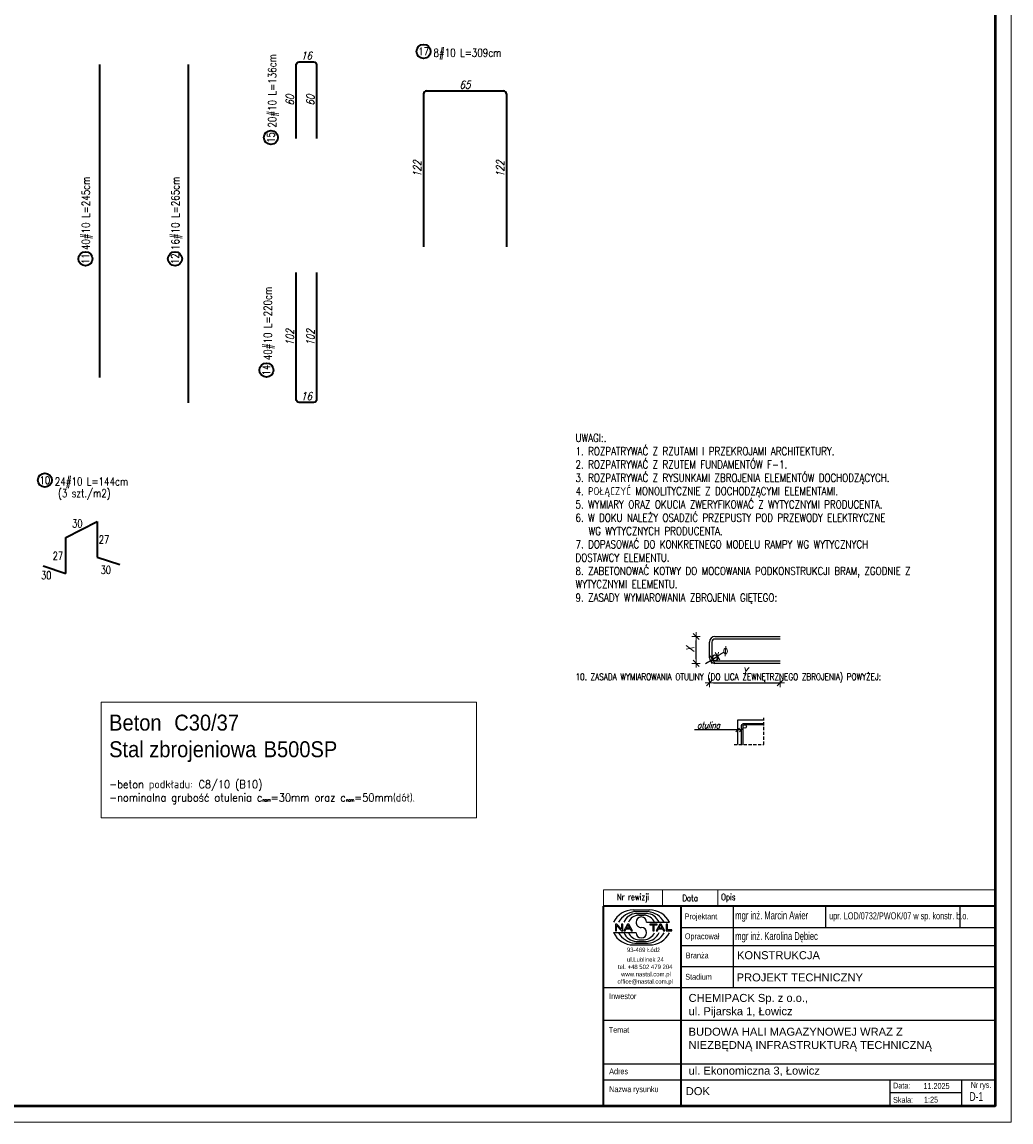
# Model space of a CAD drawing. Header units: millimetres. Extents: x 0 to 1557, y 0 to 1667.
# Tile 3 of 11: x 750 to 1525, y 0 to 861. Entities that reach past the tile are written whole.
import ezdxf
from ezdxf.enums import TextEntityAlignment as Align

# ---------------------------------------------------------------- set-up
doc = ezdxf.new("R2010")
doc.units = ezdxf.units.MM
doc.linetypes.add('DASHED2', pattern=[0.375, 0.25, -0.125])
for name, color, linetype, lineweight in [('.0.18', 7, 'Continuous', 18), ('.0.25', 1, 'Continuous', 25), ('.0.35', 2, 'Continuous', 35), ('.0.5', 3, 'Continuous', 50), ('.0wymiar', 7, 'Continuous', 9), ('.tekst', 1, 'Continuous', 20), ('5', 8, 'Continuous', 9), ('Rysunek', 7, 'Continuous', 25)]:
    doc.layers.add(name, color=color, linetype=linetype, lineweight=lineweight)
for name, color, linetype in [('3', 4, 'Continuous'), ('KM_Widok', 1, 'Continuous'), ('KON-ZBR', 3, 'Continuous')]:
    doc.layers.add(name, color=color, linetype=linetype)
doc.styles.add('ARIAL', font='arial.ttf')
doc.styles.add('simplex 0.8', font='simplex.shx', dxfattribs={"width": 0.8})
doc.styles.add('simplex 0.8 kursywa', font='simplex.shx', dxfattribs={"width": 0.8, "oblique": 15})
doc.styles.add('simplex 08', font='simplex.shx', dxfattribs={"width": 0.8, "oblique": 15})
doc.dimstyles.new('1-25', dxfattribs={"dimscale": 2.5, "dimtxt": 2, "dimasz": 1.2, "dimexe": 1, "dimexo": 0.5, "dimgap": 0.5, "dimtad": 1, "dimdec": 1, "dimrnd": 0.5, "dimdsep": 46, "dimtxsty": 'simplex 0.8 kursywa', "dimblk": 'OBLIQUE', "dimcen": 0.09, "dimclrd": 256, "dimclre": 256, "dimclrt": 256, "dimadec": 0, "dimazin": 0, "dimtfac": 1, "dimtdec": 1, "dimtix": 1, "dimtmove": 0, "dimatfit": 3, "dimfxl": 5, "dimfxlon": 1, "dimtolj": 1, "dimtzin": 0, "dimarcsym": 0})
doc.dimstyles.new('1-25 wym.', dxfattribs={"dimscale": 2.5, "dimtxt": 2.5, "dimasz": 1.8, "dimexe": 1.5, "dimexo": 0.5, "dimgap": 0.7, "dimtad": 1, "dimdec": 0, "dimrnd": 0.01, "dimzin": 0, "dimdsep": 46, "dimtxsty": 'simplex 0.8 kursywa', "dimblk": 'OBLIQUE', "dimcen": 0.09, "dimse1": 1, "dimse2": 1, "dimsd1": 1, "dimsd2": 1, "dimclrd": 256, "dimclre": 256, "dimclrt": 256, "dimadec": 0, "dimazin": 0, "dimtfac": 1, "dimtdec": 0, "dimtix": 1, "dimtmove": 0, "dimatfit": 3, "dimfxl": 5, "dimfxlon": 1, "dimtolj": 1, "dimtzin": 0, "dimarcsym": 0})

# ---------------------------------------------------------------- blocks, each defined once
blk = doc.blocks.new('ZASIEK')
at = {"layer": '5'}
for p, q in [((1.03, 0), (-1.03, 0)), ((0, 1.03), (0, -1.03))]:
    blk.add_line(p, q, dxfattribs=at)
at = {"layer": '5', "color": 4, "linetype": 'ByBlock'}
blk.add_line((0.73, 0.73), (-0.73, -0.73), dxfattribs=at)
at = {"layer": 'Defpoints', "color": 0, "linetype": 'ByBlock'}
blk.add_point((0, 0), dxfattribs=at)
blk = doc.blocks.new('_Oblique')
at = {"color": 0, "linetype": 'ByBlock', "lineweight": -2}
blk.add_line((-0.5, -0.5), (0.5, 0.5), dxfattribs=at)
blk = doc.blocks.new('*D70')
at = {"layer": '.0.18', "lineweight": -2, "ltscale": 2, "transparency": 16777216}
for p, q in [((1310.91, 306.89), (1277.12, 306.89)), ((1310.91, 303.76), (1310.91, 309.39)), ((1313.77, 306.89), (1310.91, 306.89)), ((1313.77, 303.76), (1313.77, 309.39))]:
    blk.add_line(p, q, dxfattribs=at)
at = {"layer": 'Defpoints', "color": 0, "ltscale": 2, "transparency": 16777216}
for p in [(1310.91, 306.89), (1310.91, 302.51), (1313.77, 302.51)]:
    blk.add_point(p, dxfattribs=at)
at = {"layer": '.0.18', "lineweight": -2, "ltscale": 2, "transparency": 16777216, "xscale": 3, "yscale": 3, "zscale": 3, "rotation": 180}
blk.add_blockref('_Oblique', (1310.91, 306.89), dxfattribs=at)
at = {"layer": '.0.18', "lineweight": -2, "ltscale": 2, "transparency": 16777216, "xscale": 3, "yscale": 3, "zscale": 3}
blk.add_blockref('_Oblique', (1313.77, 306.89), dxfattribs=at)
at = {"layer": '.0.18', "ltscale": 2, "transparency": 16777216, "insert": (1288.06, 310.64), "char_height": 5, "attachment_point": 5, "style": 'simplex 0.8 kursywa'}
blk.add_mtext('\\A1;otulina', dxfattribs=at)
blk = doc.blocks.new('*D85')
at = {"layer": 'Defpoints', "color": 0, "transparency": 16777216}
for p in [(1097.28, 807.14), (1129.78, 807.14), (1129.78, 685.14)]:
    blk.add_point(p, dxfattribs=at)
at = {"transparency": 16777216, "insert": (1124.9, 746.14), "char_height": 6.25, "attachment_point": 5, "rotation": 90, "style": 'simplex 0.8 kursywa'}
blk.add_mtext('\\A1;122', dxfattribs=at)
blk = doc.blocks.new('*D86')
at = {"layer": 'Defpoints', "color": 0, "transparency": 16777216}
for p in [(1097.28, 807.14), (1064.78, 685.14), (1064.78, 685.14)]:
    blk.add_point(p, dxfattribs=at)
at = {"transparency": 16777216, "insert": (1059.9, 746.14), "char_height": 6.25, "attachment_point": 5, "rotation": 90, "style": 'simplex 0.8 kursywa'}
blk.add_mtext('\\A1;122', dxfattribs=at)
blk = doc.blocks.new('*D87')
at = {"layer": 'Defpoints', "color": 0, "transparency": 16777216}
for p in [(1064.78, 807.14), (1064.78, 804.74), (1129.78, 804.74)]:
    blk.add_point(p, dxfattribs=at)
at = {"transparency": 16777216, "insert": (1097.28, 812.01), "char_height": 6.25, "attachment_point": 5, "style": 'simplex 0.8 kursywa'}
blk.add_mtext('\\A1;65', dxfattribs=at)
blk = doc.blocks.new('*D88')
at = {"layer": 'Defpoints', "color": 0, "transparency": 16777216}
for p in [(973.02, 829.88), (981.02, 829.88), (981.02, 769.88)]:
    blk.add_point(p, dxfattribs=at)
at = {"transparency": 16777216, "insert": (976.14, 799.88), "char_height": 6.25, "attachment_point": 5, "rotation": 90, "style": 'simplex 0.8 kursywa'}
blk.add_mtext('\\A1;60', dxfattribs=at)
blk = doc.blocks.new('*D89')
at = {"layer": 'Defpoints', "color": 0, "transparency": 16777216}
for p in [(973.02, 829.88), (965.02, 769.88), (965.02, 769.88)]:
    blk.add_point(p, dxfattribs=at)
at = {"transparency": 16777216, "insert": (960.14, 799.88), "char_height": 6.25, "attachment_point": 5, "rotation": 90, "style": 'simplex 0.8 kursywa'}
blk.add_mtext('\\A1;60', dxfattribs=at)
blk = doc.blocks.new('*D90')
at = {"layer": 'Defpoints', "color": 0, "transparency": 16777216}
for p in [(965.02, 829.88), (965.02, 798.68), (981.02, 798.68)]:
    blk.add_point(p, dxfattribs=at)
at = {"transparency": 16777216, "insert": (973.02, 834.75), "char_height": 6.25, "attachment_point": 5, "style": 'simplex 0.8 kursywa'}
blk.add_mtext('\\A1;16', dxfattribs=at)
blk = doc.blocks.new('*D91')
at = {"layer": 'Defpoints', "color": 0, "transparency": 16777216}
for p in [(965.02, 615.3), (981.02, 615.3), (965.02, 563.31)]:
    blk.add_point(p, dxfattribs=at)
at = {"transparency": 16777216, "insert": (973.02, 568.19), "char_height": 6.25, "attachment_point": 5, "style": 'simplex 0.8 kursywa'}
blk.add_mtext('\\A1;16', dxfattribs=at)
blk = doc.blocks.new('*D92')
at = {"layer": 'Defpoints', "color": 0, "transparency": 16777216}
for p in [(965.02, 664.88), (965.02, 563.31), (973.02, 563.31)]:
    blk.add_point(p, dxfattribs=at)
at = {"transparency": 16777216, "insert": (960.14, 614.1), "char_height": 6.25, "attachment_point": 5, "rotation": 90, "style": 'simplex 0.8 kursywa'}
blk.add_mtext('\\A1;102', dxfattribs=at)
blk = doc.blocks.new('*D93')
at = {"layer": 'Defpoints', "color": 0, "transparency": 16777216}
for p in [(981.02, 664.88), (973.02, 563.31), (981.02, 563.31)]:
    blk.add_point(p, dxfattribs=at)
at = {"transparency": 16777216, "insert": (976.14, 614.1), "char_height": 6.25, "attachment_point": 5, "rotation": 90, "style": 'simplex 0.8 kursywa'}
blk.add_mtext('\\A1;102', dxfattribs=at)

msp = doc.modelspace()

# ---------------------------------------------------------------- linework, layer by layer
at = {"layer": '.0.18'}
for points in [[(1205.66, 168.88), (1252.11, 168.88), (1252.11, 181.71), (1205.66, 181.71)], [(1252.11, 168.88), (1295.25, 168.88), (1295.25, 181.71), (1252.11, 181.71)], [(1295.25, 168.88), (1512.5, 168.88), (1512.5, 181.71), (1295.25, 181.71)]]:
    msp.add_lwpolyline(points, close=True, dxfattribs=at)
at = {"layer": '.0.35', "color": 7, "linetype": 'Continuous'}
msp.add_line((811.32, 582.88), (811.32, 827.88), dxfattribs=at)
at = {"layer": '.0.35', "color": 5, "linetype": 'Continuous'}
msp.add_line((880.72, 562.88), (880.72, 827.88), dxfattribs=at)
at = {"layer": '.0.35', "color": 4, "linetype": 'Continuous'}
for p, q in [((1064.78, 804.74), (1064.78, 685.14)), ((1067.18, 807.14), (1127.38, 807.14)), ((1129.78, 804.74), (1129.78, 685.14))]:
    msp.add_line(p, q, dxfattribs=at)
at = {"layer": '.0.35', "ltscale": 2}
for p, q in [((784.51, 457.46), (809.07, 470.09)), ((809.07, 470.09), (809.07, 442.11)), ((784.51, 429.29), (784.51, 457.46)), ((809.07, 442.11), (826.95, 436.48)), ((766.75, 435.29), (784.51, 429.29))]:
    msp.add_line(p, q, dxfattribs=at)
at = {"layer": '.0.35', "color": 4, "linetype": 'Continuous'}
msp.add_lwpolyline([(965.02, 769.88), (965.02, 827.48, -0.414214), (967.42, 829.88), (978.62, 829.88, -0.414214), (981.02, 827.48), (981.02, 769.88)], format="xyb", dxfattribs=at)
at = {"layer": '.0.35', "color": 2, "linetype": 'Continuous'}
msp.add_lwpolyline([(981.02, 664.88), (981.02, 565.71, -0.414214), (978.62, 563.31), (967.42, 563.31, -0.414214), (965.02, 565.71), (965.02, 664.88)], format="xyb", dxfattribs=at)
at = {"layer": '.0.35'}
for centre in [(1064.87, 838.03), (945.27, 770.7), (799.98, 675.78), (870.12, 675.78), (941.74, 588.59), (768.21, 502.43)]:
    msp.add_circle(centre, 5.5, dxfattribs=at)
at = {"layer": '.0.35', "color": 4, "linetype": 'Continuous'}
for centre, start, end in [((1067.18, 804.74), 90, 180), ((1127.38, 804.74), 0, 90)]:
    msp.add_arc(centre, 2.4, start, end, dxfattribs=at)
at = {"layer": '.0.5'}
msp.add_lwpolyline([(1512.5, 12.5), (50, 12.5), (50, 1512.5), (1512.5, 1512.5), (1512.5, 12.5)], dxfattribs=at)
at = {"layer": '.0wymiar'}
msp.add_lwpolyline([(0, 1525), (1525, 1525), (1525, 0), (0, 0)], close=True, dxfattribs=at)
at = {"layer": '.tekst', "linetype": 'Continuous'}
msp.add_lwpolyline([(812.2, 238.13), (1106.41, 238.13), (1106.41, 328.61), (812.2, 328.61)], close=True, dxfattribs=at)
at = {"color": 8}
for p, q in [((1278.28, 362.29), (1278.28, 376.81)), ((1292.02, 343.76), (1344.2, 343.76))]:
    msp.add_line(p, q, dxfattribs=at)
at = {"color": 8, "linetype": 'Continuous'}
for p, q in [((1291.1, 362.09), (1295.07, 364.61)), ((1297.81, 366.36), (1300.56, 368.1)), ((1288.36, 360.34), (1285.61, 358.6))]:
    msp.add_line(p, q, dxfattribs=at)
at = {"color": 1, "linetype": 'Continuous'}
msp.add_circle((1293.09, 363.35), 2.35, dxfattribs=at)
at = {"layer": '3', "color": 8, "linetype": 'DASHED2', "ltscale": 10}
msp.add_lwpolyline([(1308.1, 295.47), (1331.47, 295.47), (1331.47, 316.46)], dxfattribs=at)
at = {"layer": 'KM_Widok'}
msp.add_lwpolyline([(1310.91, 295.47), (1310.91, 314.87), (1331.47, 314.87)], dxfattribs=at)
for points in [[(1313.77, 295.47), (1313.77, 309.55, -0.414214), (1316.23, 312.02), (1331.47, 312.02)], [(1331.47, 310.9), (1316.23, 310.9, 0.414214), (1314.89, 309.55), (1314.89, 295.47)]]:
    msp.add_lwpolyline(points, format="xyb", dxfattribs=at)
msp.add_circle((1316.39, 309.59), 1.32, dxfattribs=at)
at = {"layer": 'KON-ZBR', "color": 1}
for p, q in [((1293.09, 380.06), (1344.1, 380.06)), ((1288.77, 363.35), (1288.77, 375.75)), ((1290.73, 375.75), (1290.73, 363.35)), ((1344.1, 378.1), (1293.09, 378.1)), ((1293.09, 361), (1344.1, 361)), ((1344.1, 359.04), (1293.09, 359.04))]:
    msp.add_line(p, q, dxfattribs=at)
for centre, radius, start, end in [((1293.09, 375.75), 4.31, 90, 180), ((1293.09, 375.75), 2.35, 90, 180), ((1293.09, 363.35), 4.31, 180, 270), ((1293.09, 363.35), 2.35, 180, 270)]:
    msp.add_arc(centre, radius, start, end, dxfattribs=at)
at = {"layer": 'Rysunek', "lineweight": 35}
for p, q in [((1205.66, 12.5), (1205.66, 168.88)), ((1266.39, 168.88), (1266.39, 12.5))]:
    msp.add_line(p, q, dxfattribs=at)
at = {"layer": 'Rysunek'}
for p, q in [((1229.06, 166.04), (1241.71, 166.06)), ((1230.28, 164.66), (1240.7, 164.67)), ((1307.39, 168.88), (1307.39, 105.19)), ((1379.81, 168.88), (1379.81, 152.37)), ((1484.9, 168.88), (1484.9, 152.37)), ((1231.37, 163.28), (1239.57, 163.29)), ((1233.39, 161.89), (1237.6, 161.9)), ((1239.49, 156.41), (1257.53, 156.41)), ((1231.28, 148.2), (1213.6, 148.2)), ((1215.16, 154.9), (1215.16, 149.72)), ((1216.14, 154.9), (1215.16, 154.9)), ((1215.16, 149.72), (1216.08, 149.72)), ((1216.08, 153.79), (1219.89, 149.72)), ((1216.08, 149.72), (1216.08, 153.79)), ((1219.95, 150.83), (1216.14, 154.9)), ((1219.89, 149.72), (1220.87, 149.72)), ((1220.87, 154.9), (1219.95, 154.9)), ((1219.95, 154.9), (1219.95, 150.83)), ((1220.87, 149.72), (1220.87, 154.9)), ((1224.48, 154.9), (1221.69, 149.72)), ((1221.69, 149.72), (1222.71, 149.72)), ((1222.71, 149.72), (1223.51, 151.29)), ((1223.51, 151.29), (1226.54, 151.29)), ((1223.78, 151.85), (1224.97, 154.36)), ((1226.24, 151.85), (1223.78, 151.85)), ((1225.51, 154.9), (1224.48, 154.9)), ((1224.97, 154.36), (1226.24, 151.85)), ((1228.48, 149.72), (1225.51, 154.9)), ((1226.54, 151.29), (1227.39, 149.72)), ((1227.39, 149.72), (1228.48, 149.72)), ((1247.78, 154.9), (1242.03, 154.9)), ((1242.03, 154.9), (1242.03, 154.29)), ((1242.03, 154.29), (1244.42, 154.29)), ((1244.42, 154.29), (1244.42, 149.71)), ((1244.42, 149.71), (1245.38, 149.71)), ((1245.38, 154.29), (1247.78, 154.29)), ((1245.38, 149.71), (1245.38, 154.29)), ((1249.93, 154.9), (1247.14, 149.71)), ((1247.14, 149.71), (1248.16, 149.71)), ((1247.78, 154.29), (1247.78, 154.9)), ((1248.16, 149.71), (1248.96, 151.28)), ((1248.96, 151.28), (1251.99, 151.28)), ((1249.24, 151.84), (1250.42, 154.34)), ((1251.7, 151.84), (1249.24, 151.84)), ((1250.96, 154.9), (1249.93, 154.9)), ((1250.43, 154.34), (1250.42, 154.34)), ((1250.43, 154.34), (1251.7, 151.84)), ((1253.94, 149.71), (1250.96, 154.9)), ((1251.99, 151.28), (1252.84, 149.71)), ((1252.84, 149.71), (1253.94, 149.71)), ((1254.87, 154.9), (1254.87, 149.71)), ((1255.83, 154.9), (1254.87, 154.9)), ((1254.87, 149.71), (1259.4, 149.71)), ((1255.83, 150.33), (1255.83, 154.9)), ((1259.4, 150.33), (1255.83, 150.33)), ((1259.4, 149.71), (1259.4, 150.33)), ((1266.39, 152.37), (1512.5, 152.37)), ((1229.06, 138.58), (1241.71, 138.56)), ((1230.28, 139.96), (1240.7, 139.95)), ((1231.37, 141.34), (1239.57, 141.33)), ((1233.39, 142.73), (1237.6, 142.72)), ((1266.39, 138.23), (1512.5, 138.23)), ((1266.39, 121.71), (1512.5, 121.71)), ((1205.66, 105.19), (1512.5, 105.19)), ((1205.66, 79.68), (1512.5, 79.68)), ((1205.66, 45.61), (1512.5, 45.61)), ((1205.66, 33.12), (1512.5, 33.12)), ((1430.31, 12.5), (1430.31, 33.12)), ((1486.45, 12.5), (1486.45, 33.12)), ((1486.45, 22.81), (1430.31, 22.81))]:
    msp.add_line(p, q, dxfattribs=at)
at = {"layer": 'Rysunek', "lineweight": 35, "flags": 128}
msp.add_lwpolyline([(1205.66, 12.5), (1512.5, 12.5), (1512.5, 168.88), (1205.66, 168.88)], dxfattribs=at)
at = {"layer": 'Rysunek'}
for centre, radius, start, end in [((1229.32, 148.4), 17.64, 90.83172, 153.01365), ((1231.94, 148.19), 16.56, 95.73471, 150.22657), ((1239, 148.14), 16.62, 29.82559, 84.12521), ((1241.77, 148.37), 17.69, 27.01906, 90.19897), ((1232.02, 152.09), 11.2, 93.34282, 157.33928), ((1233.75, 152.59), 9.31, 92.22895, 155.80084), ((1235.39, 156.4), 4.1, 0.0741, 179.9259), ((1235.39, 156.4), 4.1, 179.9259, 270), ((1237.21, 152.58), 9.33, 24.23512, 87.59129), ((1238.94, 152.07), 11.23, 22.70233, 86.7527), ((1229.32, 156.22), 17.64, 206.98635, 269.16828), ((1231.94, 156.43), 16.56, 209.77343, 264.26529), ((1232.02, 152.53), 11.2, 202.66072, 266.65718), ((1233.75, 152.03), 9.31, 204.19916, 267.77105), ((1235.39, 148.21), 4.1, 180.0741, 359.9259), ((1235.39, 148.2), 4.1, 0.0741, 90), ((1237.21, 152.04), 9.33, 272.40871, 335.76488), ((1238.94, 152.55), 11.23, 273.2473, 337.29767), ((1239, 156.48), 16.62, 275.87479, 330.17441), ((1241.77, 156.25), 17.69, 269.80103, 332.98094)]:
    msp.add_arc(centre, radius, start, end, dxfattribs=at)
for p in [(1266.39, 152.37), (1266.39, 152.37), (1266.39, 138.23), (1266.39, 121.71), (1205.66, 79.68), (1205.66, 45.61), (1205.66, 33.12)]:
    msp.add_point(p, dxfattribs=at)

# ---------------------------------------------------------------- block references
at = {"color": 8, "xscale": 3.25, "yscale": 3.25, "zscale": 3.25}
for p, rotation in [((1278.28, 380.06), 90), ((1278.28, 359.04), 270), ((1288.77, 343.76), 180)]:
    msp.add_blockref('ZASIEK', p, dxfattribs=dict(at, rotation=rotation))
at = {"color": 8, "linetype": 'Continuous'}
for p, xscale, yscale, zscale, rotation in [((1291.1, 362.09), 3.250000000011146, 3.250000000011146, 3.250000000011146, 32.44218318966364), ((1295.07, 364.61), 3.250000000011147, 3.250000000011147, 3.250000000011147, 212.4421831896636)]:
    msp.add_blockref('ZASIEK', p, dxfattribs=dict(at, xscale=xscale, yscale=yscale, zscale=zscale, rotation=rotation))
at = {"color": 8, "xscale": 3.25, "yscale": 3.25, "zscale": 3.25}
msp.add_blockref('ZASIEK', (1344.2, 343.76), dxfattribs=at)

# ---------------------------------------------------------------- texts
at = {"layer": '.0.18', "color": 6, "lineweight": 20, "char_height": 5, "attachment_point": 5, "style": 'simplex 0.8'}
for s, insert, width in [('Nr rewizji', (1228.88, 175.3), 46.449), ('Data', (1273.68, 175.3), 43.1399), ('\\pxql;Opis', (1396.05, 175.3), 196.3106)]:
    msp.add_mtext(s, dxfattribs=dict(at, insert=insert, width=width))
at = {"layer": '.0.25', "color": 7, "char_height": 6, "width": 32.8673, "attachment_point": 5, "style": 'simplex 0.8'}
for s, insert in [('17', (1064.87, 838.03)), ('10', (768.21, 502.43))]:
    msp.add_mtext(s, dxfattribs=dict(at, insert=insert))
at = {"layer": '.0.25', "color": 7, "char_height": 6, "attachment_point": 5, "rotation": 90, "style": 'simplex 0.8'}
for s, insert, width in [('15', (945.21, 770.7), 19.1698), ('11', (799.98, 675.78), 346.8074), ('12', (870.12, 675.78), 346.8074), ('14', (941.67, 588.59), 19.1698)]:
    msp.add_mtext(s, dxfattribs=dict(at, insert=insert, width=width))
at = {"layer": '.tekst', "style": 'simplex 0.8', "width": 0.8}
for s, p in [('40#10 L=245cm ', (800.25, 682.58)), ('16#10 L=265cm ', (870.4, 682.58))]:
    msp.add_text(s, height=6.25, rotation=90, dxfattribs=at).set_placement(p, align=Align.MIDDLE_LEFT)
at = {"layer": '.tekst', "style": 'simplex 0.8', "width": 0.75}
for s, p in [('30', (789.59, 465.38)), ('27', (810.48, 452.84)), ('27', (774.41, 440.11)), ('30', (765.25, 424.83)), ('30', (811.89, 429.07))]:
    msp.add_text(s, height=6.25, dxfattribs=at).set_placement(p)
at = {"layer": '.tekst', "char_height": 6.25, "width": 346.8074, "attachment_point": 1, "rotation": 90, "style": 'simplex 0.8'}
for s, insert in [('20#10 L=136cm', (943.18, 778.46)), ('40#10 L=220cm', (939.64, 596.35))]:
    msp.add_mtext(s, dxfattribs=dict(at, insert=insert))
at = {"layer": '.tekst', "attachment_point": 1, "style": 'simplex 0.8'}
for s, insert, char_height, width in [('8#10 L=309cm', (1072.64, 840.12), 6.25, 346.8074), ('\\pxt0,112;UWAGI:. \\P1. ROZPATRYWAĆ Z RZUTAMI I PRZEKROJAMI ARCHITEKTURY.\\P2. ROZPATRYWAĆ Z RZUTEM FUNDAMENTÓW F-1.\\P3. ROZPATRYWAĆ Z RYSUNKAMI ZBROJENIA ELEMENTÓW DOCHODZĄCYCH.\\P4. POŁĄCZYĆ MONOLITYCZNIE Z DOCHODZĄCYMI ELEMENTAMI.^J5. WYMIARY ORAZ OKUCIA ZWERYFIKOWAĆ Z WYTYCZNYMI PRODUCENTA.\\P6. W DOKU NALEŻY OSADZIĆ PRZEPUSTY POD PRZEWODY ELEKTRYCZNE   \\P   WG WYTYCZNYCH PRODUCENTA.\\P\\pt52,112;7. DOPASOWAĆ DO KONKRETNEGO MODELU RAMPY WG WYTYCZNYCH \\P\\pt4,112;DOSTAWCY ELEMENTU.\\P\\pt0,112;8. ZABETONOWAĆ KOTWY DO MOCOWANIA PODKONSTRUKCJI BRAM, ZGODNIE Z WYTYCZNYMI ELEMENTU.\\P9. ZASADY WYMIAROWANIA ZBROJENIA GIĘTEGO:\\P\\P\\P\\P\\P\\P\\ptz;{\\H0.8332x;10. ZASADA WYMIAROWANIA OTULINY (DO LICA ZEWNĘTRZNEGO ZBROJENIA) POWYŻEJ:}', (1183.86, 538.65), 6.25, 305.6686), ('24#10 L=144cm', (775.97, 504.52), 6.25, 346.8074), ('(3 szt./m2)', (778.53, 495.32), 6.25, 346.8074), ('{\\fArial|b0|i0|c238|p34;\\H2.143x;\\W0.9;Beton^I C30/37\\PStal zbrojeniowa^I B500SP\\P\\Fsimplex.shx|c238;\\H0.46661x;\\P\\H1.0715x;-beton podkładu: ^IC8/10 (B10)\\P-nominalna grubość otulenia \\H0.99996x;c\\H0.40003x;nom\\H2.4998x;=30mm oraz\\H1.0001x; \\H0.99994x;c\\H0.40003x;nom\\H2.4998x;=50mm\\H1.0001x;(dół).\\P\\H0.93316x;\\C4;^I}', (818.53, 318.89), 5.83287, 305.8217)]:
    msp.add_mtext(s, dxfattribs=dict(at, insert=insert, char_height=char_height, width=width))
at = {"color": 4, "insert": (1273.66, 369.92), "char_height": 6.25, "attachment_point": 5, "rotation": 90, "style": 'simplex 08'}
msp.add_mtext('\\A1;X', dxfattribs=at)
at = {"color": 4, "linetype": 'Continuous', "insert": (1300.67, 368.17), "char_height": 6.25, "attachment_point": 5, "rotation": 32.44218, "style": 'simplex 08'}
msp.add_mtext('\\A1;%%C', dxfattribs=at)
at = {"color": 4, "insert": (1316.44, 352.78), "char_height": 6.25, "attachment_point": 5, "style": 'simplex 08'}
msp.add_mtext('\\A1;Y', dxfattribs=at)
at = {"layer": 'Rysunek', "style": 'ARIAL'}
for s, height, width, p in [('Projektant', 4.583, 0.85, (1269.37, 158.64)), ('mgr inż. Marcin Awier', 6.25, 0.68, (1309.02, 158.64)), (' upr. LOD/0732/PWOK/07 w sp. konstr. b.o.', 5.5, 0.68, (1380.94, 158.64)), ('Opracował', 4.583, 0.85, (1269.51, 143.08)), ('mgr inż. Karolina Dębiec', 6.25, 0.68, (1309.02, 142.45)), ('93-469 Łódź', 3.4375, 0.85, (1224.1, 133.03)), ('ul.Lublinek 24', 3.4375, 0.85, (1224.16, 125.45)), ('Branża', 4.583, 0.85, (1270.2, 128.09)), ('tel. +48 502 479 204', 3.4375, 0.85, (1217.09, 119.72)), ('office@nastal.com.pl', 3.4375, 0.85, (1216.7, 108.31)), ('www.nastal.com.pl', 3.4375, 0.85, (1219.58, 113.99)), ('Stadium', 4.583, 0.85, (1269.86, 111.38)), ('Inwestor', 4.583, 0.85, (1210.15, 96.19)), ('Temat', 4.583, 0.85, (1209.89, 69.84)), ('Adres', 4.583, 0.85, (1210.24, 37.37)), ('Nazwa rysunku', 4.5833, 0.85, (1210.24, 23.37)), ('Data:', 4.583, 0.85, (1432.6, 26.25)), ('11.2025', 4.583, 0.85, (1456.4, 25.91)), ('Nr rys.', 4.583, 0.68, (1493.47, 26.73)), ('Skala:', 4.583, 0.85, (1432.6, 15.03)), ('1:25', 4.583, 0.85, (1456.85, 15.24)), ('D-1', 6.875, 0.68, (1492.57, 16.53))]:
    msp.add_text(s, height=height, dxfattribs=dict(at, width=width)).set_placement(p)
at = {"layer": 'Rysunek', "char_height": 6.25, "attachment_point": 1, "style": 'ARIAL'}
for s, insert, width in [('KONSTRUKCJA', (1310.33, 133.71), 107.9594), ('PROJEKT TECHNICZNY', (1310.07, 116.32), 134.2992), ('CHEMIPACK Sp. z o.o., \\Pul. Pijarska 1, Łowicz', (1272.41, 100.26), 134.2992), ('BUDOWA HALI MAGAZYNOWEJ WRAZ Z NIEZBĘDNĄ INFRASTRUKTURĄ TECHNICZNĄ', (1272.41, 73.8), 207.2719), ('ul. Ekonomiczna 3, Łowicz', (1272.41, 43.33), 237.4174), ('DOK', (1270.21, 27.29), 242.2863)]:
    msp.add_mtext(s, dxfattribs=dict(at, insert=insert, width=width))

# ---------------------------------------------------------------- dimensions: what is measured, and where the dimension line sits
at = {"layer": '.0.18', "ltscale": 2}
dim = msp.add_linear_dim(base=(1310.91, 306.89), p1=(1313.77, 302.51), p2=(1310.91, 302.51), text='otulina', dimstyle='1-25', override={"dimrnd": 1, "dimfxl": 3}, dxfattribs=at)
dim.commit()
dim.dimension.update_dxf_attribs({"geometry": '*D70', "text_midpoint": (1288.06, 306.89), "dimtype": 160})
for base, p1, p2, picture, middle in [((965.02, 829.88), (981.02, 798.68), (965.02, 798.68), '*D90', (973.02, 834.75)), ((1064.78, 807.14), (1129.78, 804.74), (1064.78, 804.74), '*D87', (1097.28, 812.01)), ((965.02, 563.31), (981.02, 615.3), (965.02, 615.3), '*D91', (973.02, 568.19))]:
    dim = msp.add_linear_dim(base=base, p1=p1, p2=p2, dimstyle='1-25 wym.')
    dim.commit()
    dim.dimension.update_dxf_attribs({"geometry": picture, "text_midpoint": middle})
for base, p1, p2, picture, middle in [((965.02, 769.88), (973.02, 829.88), (965.02, 769.88), '*D89', (960.14, 799.88)), ((981.02, 829.88), (981.02, 769.88), (973.02, 829.88), '*D88', (976.14, 799.88)), ((1064.78, 685.14), (1097.28, 807.14), (1064.78, 685.14), '*D86', (1059.9, 746.14)), ((1129.78, 807.14), (1129.78, 685.14), (1097.28, 807.14), '*D85', (1124.9, 746.14)), ((965.02, 563.31), (965.02, 664.88), (973.02, 563.31), '*D92', (960.14, 614.1)), ((981.02, 563.31), (981.02, 664.88), (973.02, 563.31), '*D93', (976.14, 614.1))]:
    dim = msp.add_linear_dim(base=base, p1=p1, p2=p2, angle=90, dimstyle='1-25 wym.')
    dim.commit()
    dim.dimension.update_dxf_attribs({"geometry": picture, "text_midpoint": middle})

doc.saveas('drawing.dxf')
